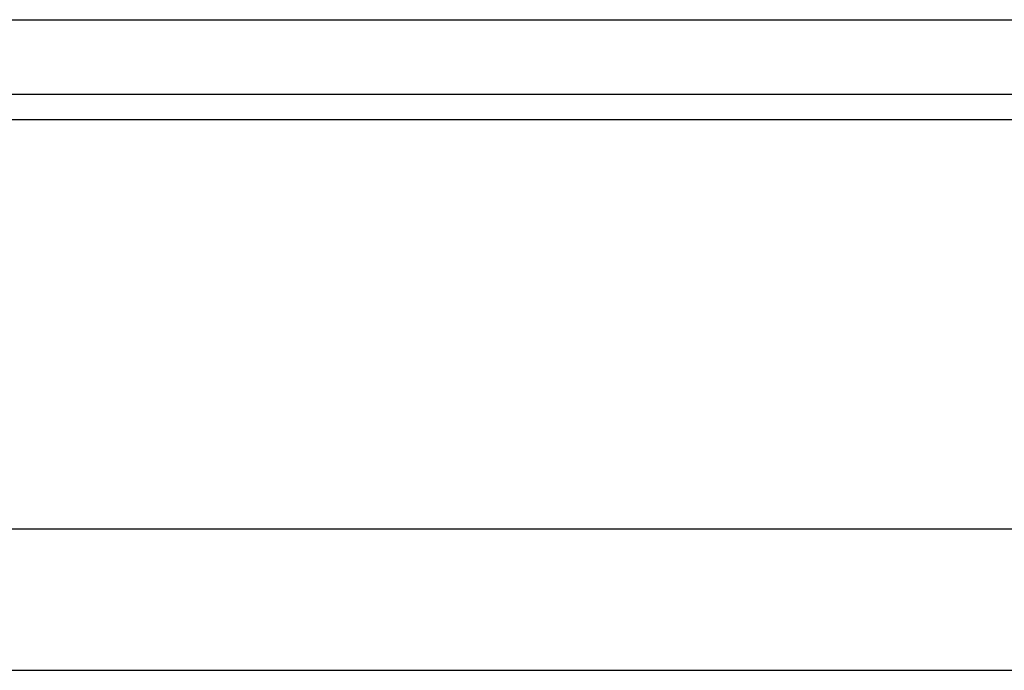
# Model space of a CAD drawing. Header units: millimetres. Extents: x 773 to 1041, y 95 to 192.
# Tile 5 of 50: x 963.74 to 970.69, y 111.81 to 116.41. Entities that reach past the tile are written whole.
import ezdxf

# ---------------------------------------------------------------- set-up
doc = ezdxf.new("R2010")
doc.units = ezdxf.units.MM
doc.header["$LTSCALE"] = 0.15
doc.layers.add('OUT', color=3, linetype='CONTINUOUS')

msp = doc.modelspace()

# ---------------------------------------------------------------- linework, layer by layer
at = {"layer": 'OUT', "color": 0}
for p, q in [((963.4653, 116.4101), (991.2653, 116.4101)), ((911.0853, 115.8833), (1041.3653, 115.8833)), ((911.0805, 115.7032), (1041.3653, 115.7032)), ((910.5174, 112.81), (1041.3653, 112.81)), ((876.3653, 111.8101), (1041.3653, 111.8101))]:
    msp.add_line(p, q, dxfattribs=at)

doc.saveas('drawing.dxf')
